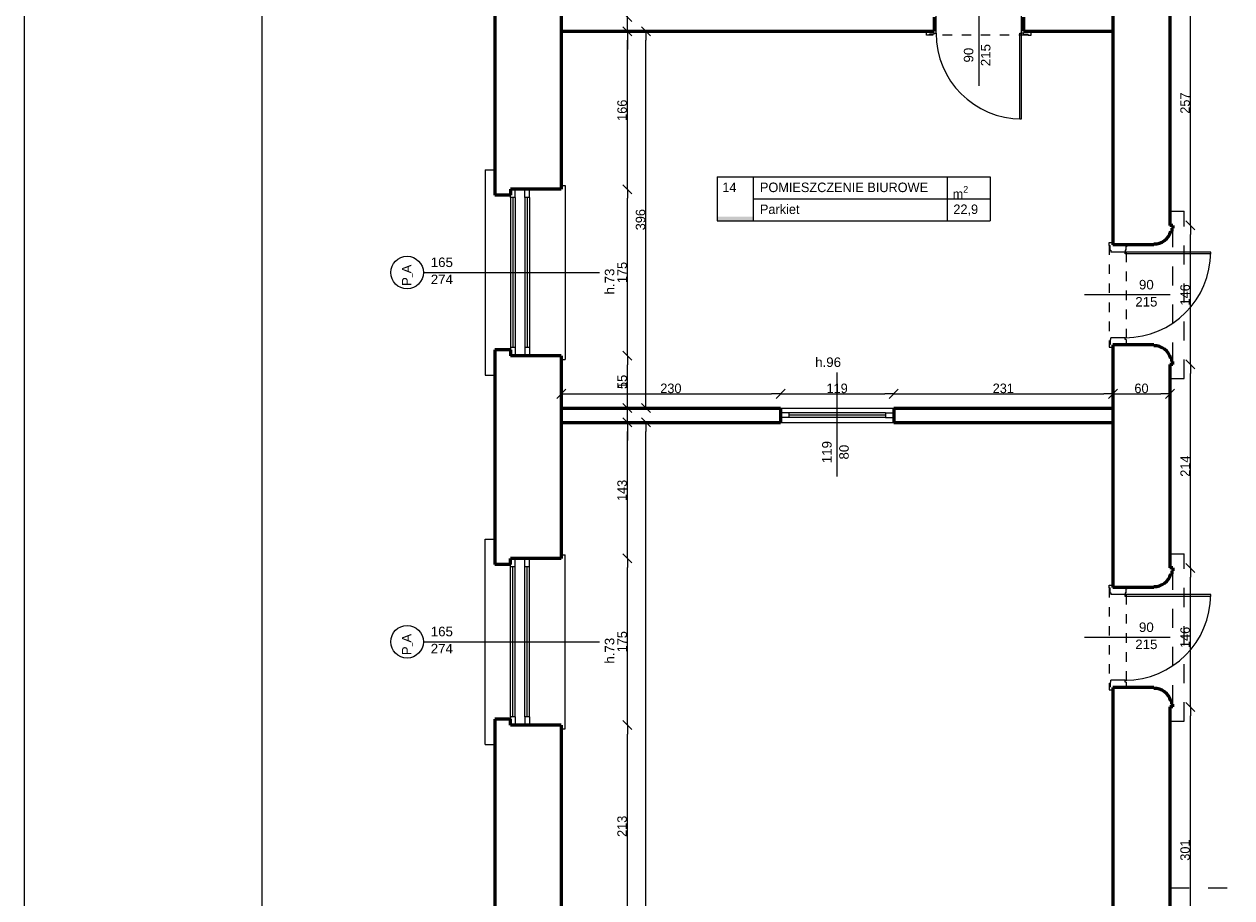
# Model space of a CAD drawing. Header units: inches. Extents: x -21887 to 84279, y -131485 to 67836.
# Tile 10 of 256: x -21887 to -9189, y -33566 to -24384. Entities that reach past the tile are written whole.
import ezdxf

# ---------------------------------------------------------------- set-up
doc = ezdxf.new("R2010")
doc.units = ezdxf.units.IN
doc.header["$MEASUREMENT"] = 0
doc.linetypes.add('Dashed', pattern=[400, 200, -200])
doc.linetypes.add('Dashed copy', pattern=[200, 100, -100])
doc.layers.get('0').update_dxf_attribs({"lineweight": 13})
doc.layers.get('Defpoints').update_dxf_attribs({"lineweight": 13})
for name, color, linetype, lineweight in [('AI_MURY', 7, 'Continuous', 53), ('Dimensioning', 7, 'Continuous', 13), ('DRZWI', 7, 'Continuous', 13), ('dzialowki', 7, 'Continuous', 53), ('OPISY TABELKI', 7, 'Continuous', 13), ('PODCIAGI', 7, 'Continuous', 13), ('RAMKA', 7, 'Continuous', 13), ('schodzy', 7, 'Continuous', 13)]:
    doc.layers.add(name, color=color, linetype=linetype, lineweight=lineweight)
doc.styles.add('GENERATED_STYLE_7', font='txt')
doc.styles.add('GENERATED_STYLE_8', font='txt')
doc.styles.add('GENERATED_STYLE_9', font='txt')
doc.styles.add('Style-Courier New', font='txt')
doc.dimstyles.new('Dimstyle_4', dxfattribs={"dimtxt": 100, "dimasz": 95, "dimexe": 0, "dimexo": 0, "dimgap": 0.09, "dimtad": 1, "dimdec": 0, "dimlfac": 0.1, "dimzin": 0, "dimdsep": 46, "dimlunit": 5, "dimtxsty": 'GENERATED_STYLE_7', "dimblk": 'ARROWHEAD_6', "dimcen": 0.09, "dimclrd": 161, "dimclre": 161, "dimclrt": 7, "dimadec": 0, "dimazin": 0, "dimtfac": 1, "dimtdec": 0, "dimtmove": 0, "dimatfit": 3, "dimfxl": 0, "dimtolj": 1, "dimtzin": 0, "dimarcsym": 0})
doc.dimstyles.new('Dimstyle_5', dxfattribs={"dimtxt": 100, "dimasz": 95, "dimexe": 0.18, "dimexo": 0, "dimgap": 0.09, "dimtad": 1, "dimtih": 1, "dimtoh": 1, "dimdec": 0, "dimlfac": 0.1, "dimzin": 0, "dimdsep": 46, "dimlunit": 5, "dimtxsty": 'GENERATED_STYLE_7', "dimblk": 'ARROWHEAD_6', "dimcen": 0.09, "dimclrd": 161, "dimclre": 161, "dimclrt": 7, "dimadec": 0, "dimazin": 0, "dimtfac": 1, "dimtdec": 0, "dimtmove": 0, "dimatfit": 3, "dimfxl": 0, "dimtolj": 1, "dimtzin": 0, "dimarcsym": 0})

# ---------------------------------------------------------------- blocks, each defined once
blk = doc.blocks.new('ARROWHEAD_6')
at = {"color": 0, "linetype": 'Continuous'}
for p, q in [((0, 0), (-1, 0)), ((-0.5, -0.5), (0.5, 0.5))]:
    blk.add_line(p, q, dxfattribs=at)
blk = doc.blocks.new('*U218')
at = {"layer": 'Defpoints', "color": 0, "linetype": 'Continuous'}
for p in [(-16507, -31749), (-15544, -31749), (-16330, -33879)]:
    blk.add_point(p, dxfattribs=at)
at = {"layer": 'Dimensioning', "color": 161, "linetype": 'Continuous', "lineweight": -2}
for p, q in [((-15544, -31749), (-15544, -31749)), ((-15544, -33784), (-15544, -31844)), ((-15544, -33879), (-15544, -33879))]:
    blk.add_line(p, q, dxfattribs=at)
at = {"layer": 'Dimensioning', "color": 161, "linetype": 'Continuous', "lineweight": -2, "xscale": 95, "yscale": 95, "zscale": 95}
for p, rotation in [((-15544, -31749), 90), ((-15544, -33879), 270)]:
    blk.add_blockref('ARROWHEAD_6', p, dxfattribs=dict(at, rotation=rotation))
at = {"layer": 'Dimensioning', "color": 7, "linetype": 'Continuous', "insert": (-15600, -32814), "char_height": 100, "attachment_point": 5, "rotation": 90, "style": 'GENERATED_STYLE_7'}
blk.add_mtext('213', dxfattribs=at)
blk = doc.blocks.new('*D1959')
at = {"layer": 'Defpoints'}
for p in [(-16507, -31749), (-15544, -31749), (-15544, -32814), (-16330, -33879)]:
    blk.add_point(p, dxfattribs=at)
at = {"layer": 'Dimensioning', "color": 161, "linetype": 'Continuous'}
blk.add_blockref('*U218', (0, 0), dxfattribs=at)
blk = doc.blocks.new('*U219')
at = {"layer": 'Defpoints', "color": 0, "linetype": 'Continuous'}
for p in [(-16306, -29999), (-15544, -29999), (-16507, -31749)]:
    blk.add_point(p, dxfattribs=at)
at = {"layer": 'Dimensioning', "color": 161, "linetype": 'Continuous', "lineweight": -2}
for p, q in [((-15544, -29999), (-15544, -29999)), ((-15544, -31654), (-15544, -30094)), ((-15544, -31749), (-15544, -31749))]:
    blk.add_line(p, q, dxfattribs=at)
at = {"layer": 'Dimensioning', "color": 161, "linetype": 'Continuous', "lineweight": -2, "xscale": 95, "yscale": 95, "zscale": 95}
for p, rotation in [((-15544, -29999), 90), ((-15544, -31749), 270)]:
    blk.add_blockref('ARROWHEAD_6', p, dxfattribs=dict(at, rotation=rotation))
at = {"layer": 'Dimensioning', "color": 7, "linetype": 'Continuous', "insert": (-15599, -30874), "char_height": 100, "attachment_point": 5, "rotation": 90, "style": 'GENERATED_STYLE_7'}
blk.add_mtext('175', dxfattribs=at)
blk = doc.blocks.new('*D1960')
at = {"layer": 'Defpoints'}
for p in [(-16306, -29999), (-15544, -29999), (-15544, -30874), (-16507, -31749)]:
    blk.add_point(p, dxfattribs=at)
at = {"layer": 'Dimensioning', "color": 161, "linetype": 'Continuous'}
blk.add_blockref('*U219', (0, 0), dxfattribs=at)
blk = doc.blocks.new('*U220')
at = {"layer": 'Defpoints', "color": 0, "linetype": 'Continuous'}
for p in [(-16089, -28569), (-15544, -28569), (-16306, -29999)]:
    blk.add_point(p, dxfattribs=at)
at = {"layer": 'Dimensioning', "color": 161, "linetype": 'Continuous', "lineweight": -2}
for p, q in [((-15544, -28569), (-15544, -28569)), ((-15544, -29904), (-15544, -28664)), ((-15544, -29999), (-15544, -29999))]:
    blk.add_line(p, q, dxfattribs=at)
at = {"layer": 'Dimensioning', "color": 161, "linetype": 'Continuous', "lineweight": -2, "xscale": 95, "yscale": 95, "zscale": 95}
for p, rotation in [((-15544, -28569), 90), ((-15544, -29999), 270)]:
    blk.add_blockref('ARROWHEAD_6', p, dxfattribs=dict(at, rotation=rotation))
at = {"layer": 'Dimensioning', "color": 7, "linetype": 'Continuous', "insert": (-15600, -29284), "char_height": 100, "attachment_point": 5, "rotation": 90, "style": 'GENERATED_STYLE_7'}
blk.add_mtext('143', dxfattribs=at)
blk = doc.blocks.new('*D1961')
at = {"layer": 'Defpoints'}
for p in [(-16089, -28569), (-15544, -28569), (-15544, -29284), (-16306, -29999)]:
    blk.add_point(p, dxfattribs=at)
at = {"layer": 'Dimensioning', "color": 161, "linetype": 'Continuous'}
blk.add_blockref('*U220', (0, 0), dxfattribs=at)
blk = doc.blocks.new('*U221')
at = {"layer": 'Defpoints', "color": 0, "linetype": 'Continuous'}
for p in [(-16065, -28419), (-15544, -28419), (-16089, -28569)]:
    blk.add_point(p, dxfattribs=at)
at = {"layer": 'Dimensioning', "color": 161, "linetype": 'Continuous', "lineweight": -2}
for p, q in [((-15544, -28324), (-15544, -28056)), ((-15544, -28419), (-15544, -28419)), ((-15544, -28569), (-15544, -28419)), ((-15544, -28569), (-15544, -28569)), ((-15544, -28664), (-15544, -28759))]:
    blk.add_line(p, q, dxfattribs=at)
at = {"layer": 'Dimensioning', "color": 161, "linetype": 'Continuous', "lineweight": -2, "xscale": 95, "yscale": 95, "zscale": 95}
for p, rotation in [((-15544, -28419), 270), ((-15544, -28569), 90)]:
    blk.add_blockref('ARROWHEAD_6', p, dxfattribs=dict(at, rotation=rotation))
at = {"layer": 'Dimensioning', "color": 7, "linetype": 'Continuous', "insert": (-15599, -28143), "char_height": 100, "attachment_point": 5, "rotation": 90, "style": 'GENERATED_STYLE_7'}
blk.add_mtext('15', dxfattribs=at)
blk = doc.blocks.new('*D1962')
at = {"layer": 'Defpoints'}
for p in [(-15544, -28143), (-16065, -28419), (-15544, -28419), (-16089, -28569)]:
    blk.add_point(p, dxfattribs=at)
at = {"layer": 'Dimensioning', "color": 161, "linetype": 'Continuous'}
blk.add_blockref('*U221', (0, 0), dxfattribs=at)
blk = doc.blocks.new('*U222')
at = {"layer": 'Defpoints', "color": 0, "linetype": 'Continuous'}
for p in [(-16382, -27869), (-15544, -27869), (-16065, -28419)]:
    blk.add_point(p, dxfattribs=at)
at = {"layer": 'Dimensioning', "color": 161, "linetype": 'Continuous', "lineweight": -2}
for p, q in [((-15544, -27869), (-15544, -27869)), ((-15544, -28324), (-15544, -27964)), ((-15544, -28419), (-15544, -28419))]:
    blk.add_line(p, q, dxfattribs=at)
at = {"layer": 'Dimensioning', "color": 161, "linetype": 'Continuous', "lineweight": -2, "xscale": 95, "yscale": 95, "zscale": 95}
for p, rotation in [((-15544, -27869), 90), ((-15544, -28419), 270)]:
    blk.add_blockref('ARROWHEAD_6', p, dxfattribs=dict(at, rotation=rotation))
at = {"layer": 'Dimensioning', "color": 7, "linetype": 'Continuous', "insert": (-15599, -28144), "char_height": 100, "attachment_point": 5, "rotation": 90, "style": 'GENERATED_STYLE_7'}
blk.add_mtext('55', dxfattribs=at)
blk = doc.blocks.new('*D1963')
at = {"layer": 'Defpoints'}
for p in [(-16382, -27869), (-15544, -27869), (-15544, -28144), (-16065, -28419)]:
    blk.add_point(p, dxfattribs=at)
at = {"layer": 'Dimensioning', "color": 161, "linetype": 'Continuous'}
blk.add_blockref('*U222', (0, 0), dxfattribs=at)
blk = doc.blocks.new('*U223')
at = {"layer": 'Defpoints', "color": 0, "linetype": 'Continuous'}
for p in [(-16333, -26119), (-15544, -26119), (-16382, -27869)]:
    blk.add_point(p, dxfattribs=at)
at = {"layer": 'Dimensioning', "color": 161, "linetype": 'Continuous', "lineweight": -2}
for p, q in [((-15544, -26119), (-15544, -26119)), ((-15544, -27774), (-15544, -26214)), ((-15544, -27869), (-15544, -27869))]:
    blk.add_line(p, q, dxfattribs=at)
at = {"layer": 'Dimensioning', "color": 161, "linetype": 'Continuous', "lineweight": -2, "xscale": 95, "yscale": 95, "zscale": 95}
for p, rotation in [((-15544, -26119), 90), ((-15544, -27869), 270)]:
    blk.add_blockref('ARROWHEAD_6', p, dxfattribs=dict(at, rotation=rotation))
at = {"layer": 'Dimensioning', "color": 7, "linetype": 'Continuous', "insert": (-15599, -26994), "char_height": 100, "attachment_point": 5, "rotation": 90, "style": 'GENERATED_STYLE_7'}
blk.add_mtext('175', dxfattribs=at)
blk = doc.blocks.new('*D1964')
at = {"layer": 'Defpoints'}
for p in [(-16333, -26119), (-15544, -26119), (-15544, -26994), (-16382, -27869)]:
    blk.add_point(p, dxfattribs=at)
at = {"layer": 'Dimensioning', "color": 161, "linetype": 'Continuous'}
blk.add_blockref('*U223', (0, 0), dxfattribs=at)
blk = doc.blocks.new('*U224')
at = {"layer": 'Defpoints', "color": 0, "linetype": 'Continuous'}
for p in [(-15544, -24459), (-15544, -24459), (-16333, -26119)]:
    blk.add_point(p, dxfattribs=at)
at = {"layer": 'Dimensioning', "color": 161, "linetype": 'Continuous', "lineweight": -2}
for p, q in [((-15544, -26024), (-15544, -24554)), ((-15544, -26119), (-15544, -26119))]:
    blk.add_line(p, q, dxfattribs=at)
at = {"layer": 'Dimensioning', "color": 161, "linetype": 'Continuous', "lineweight": -2, "xscale": 95, "yscale": 95, "zscale": 95}
for p, rotation in [((-15544, -24459), 90), ((-15544, -26119), 270)]:
    blk.add_blockref('ARROWHEAD_6', p, dxfattribs=dict(at, rotation=rotation))
at = {"layer": 'Dimensioning', "color": 7, "linetype": 'Continuous', "insert": (-15600, -25289), "char_height": 100, "attachment_point": 5, "rotation": 90, "style": 'GENERATED_STYLE_7'}
blk.add_mtext('166', dxfattribs=at)
blk = doc.blocks.new('*D1965')
at = {"layer": 'Defpoints'}
for p in [(-15544, -24459), (-15544, -24459), (-15544, -25289), (-16333, -26119)]:
    blk.add_point(p, dxfattribs=at)
at = {"layer": 'Dimensioning', "color": 161, "linetype": 'Continuous'}
blk.add_blockref('*U224', (0, 0), dxfattribs=at)
blk = doc.blocks.new('*U225')
at = {"layer": 'Defpoints', "color": 0, "linetype": 'Continuous'}
for p in [(-15544, -24309), (-15544, -24309), (-15544, -24459)]:
    blk.add_point(p, dxfattribs=at)
at = {"layer": 'Dimensioning', "color": 161, "linetype": 'Continuous', "lineweight": -2}
for p, q in [((-15544, -24214), (-15544, -23946)), ((-15544, -24459), (-15544, -24309)), ((-15544, -24554), (-15544, -24649))]:
    blk.add_line(p, q, dxfattribs=at)
at = {"layer": 'Dimensioning', "color": 161, "linetype": 'Continuous', "lineweight": -2, "xscale": 95, "yscale": 95, "zscale": 95}
for p, rotation in [((-15544, -24309), 270), ((-15544, -24459), 90)]:
    blk.add_blockref('ARROWHEAD_6', p, dxfattribs=dict(at, rotation=rotation))
at = {"layer": 'Dimensioning', "color": 7, "linetype": 'Continuous', "insert": (-15599, -24033), "char_height": 100, "attachment_point": 5, "rotation": 90, "style": 'GENERATED_STYLE_7'}
blk.add_mtext('15', dxfattribs=at)
blk = doc.blocks.new('*D1966')
at = {"layer": 'Defpoints'}
for p in [(-15544, -24033), (-15544, -24309), (-15544, -24309), (-15544, -24459)]:
    blk.add_point(p, dxfattribs=at)
at = {"layer": 'Dimensioning', "color": 161, "linetype": 'Continuous'}
blk.add_blockref('*U225', (0, 0), dxfattribs=at)
blk = doc.blocks.new('*U235')
at = {"layer": 'Defpoints', "color": 0, "linetype": 'Continuous'}
for p in [(-15349, -24459), (-15349, -24459), (-15349, -28419)]:
    blk.add_point(p, dxfattribs=at)
at = {"layer": 'Dimensioning', "color": 161, "linetype": 'Continuous', "lineweight": -2}
blk.add_line((-15349, -28324), (-15349, -24554), dxfattribs=at)
at = {"layer": 'Dimensioning', "color": 161, "linetype": 'Continuous', "lineweight": -2, "xscale": 95, "yscale": 95, "zscale": 95}
for p, rotation in [((-15349, -24459), 90), ((-15349, -28419), 270)]:
    blk.add_blockref('ARROWHEAD_6', p, dxfattribs=dict(at, rotation=rotation))
at = {"layer": 'Dimensioning', "color": 7, "linetype": 'Continuous', "insert": (-15406, -26439), "char_height": 100, "attachment_point": 5, "rotation": 90, "style": 'GENERATED_STYLE_7'}
blk.add_mtext('396', dxfattribs=at)
blk = doc.blocks.new('*D1976')
at = {"layer": 'Defpoints'}
for p in [(-15349, -24459), (-15349, -24459), (-15349, -26439), (-15349, -28419)]:
    blk.add_point(p, dxfattribs=at)
at = {"layer": 'Dimensioning', "color": 161, "linetype": 'Continuous'}
blk.add_blockref('*U235', (0, 0), dxfattribs=at)
blk = doc.blocks.new('*U236')
at = {"layer": 'Defpoints', "color": 0, "linetype": 'Continuous'}
for p in [(-15349, -28569), (-15349, -28569), (-15349, -42959)]:
    blk.add_point(p, dxfattribs=at)
at = {"layer": 'Dimensioning', "color": 161, "linetype": 'Continuous', "lineweight": -2}
blk.add_line((-15349, -42864), (-15349, -28664), dxfattribs=at)
at = {"layer": 'Dimensioning', "color": 161, "linetype": 'Continuous', "lineweight": -2, "xscale": 95, "yscale": 95, "zscale": 95}
for p, rotation in [((-15349, -28569), 90), ((-15349, -42959), 270)]:
    blk.add_blockref('ARROWHEAD_6', p, dxfattribs=dict(at, rotation=rotation))
at = {"layer": 'Dimensioning', "color": 7, "linetype": 'Continuous', "insert": (-15406, -35764), "char_height": 100, "attachment_point": 5, "rotation": 90, "style": 'GENERATED_STYLE_7'}
blk.add_mtext('1439', dxfattribs=at)
blk = doc.blocks.new('*D1977')
at = {"layer": 'Defpoints'}
for p in [(-15349, -28569), (-15349, -28569), (-15349, -35764), (-15349, -42959)]:
    blk.add_point(p, dxfattribs=at)
at = {"layer": 'Dimensioning', "color": 161, "linetype": 'Continuous'}
blk.add_blockref('*U236', (0, 0), dxfattribs=at)
blk = doc.blocks.new('*U1046')
at = {"layer": 'Defpoints', "color": 0, "linetype": 'Continuous'}
for p in [(-16239, -28269), (-13934, -28269), (-13934, -28419)]:
    blk.add_point(p, dxfattribs=at)
at = {"layer": 'Dimensioning', "color": 161, "linetype": 'Continuous', "lineweight": -2}
for p, q in [((-16239, -28269), (-16239, -28268)), ((-16144, -28269), (-14029, -28269)), ((-13934, -28269), (-13934, -28268))]:
    blk.add_line(p, q, dxfattribs=at)
at = {"layer": 'Dimensioning', "color": 161, "linetype": 'Continuous', "lineweight": -2, "xscale": 95, "yscale": 95, "zscale": 95, "rotation": 180}
blk.add_blockref('ARROWHEAD_6', (-16239, -28269), dxfattribs=at)
at = {"layer": 'Dimensioning', "color": 161, "linetype": 'Continuous', "lineweight": -2, "xscale": 95, "yscale": 95, "zscale": 95}
blk.add_blockref('ARROWHEAD_6', (-13934, -28269), dxfattribs=at)
at = {"layer": 'Dimensioning', "color": 7, "linetype": 'Continuous', "insert": (-15087, -28212), "char_height": 100, "attachment_point": 5, "style": 'GENERATED_STYLE_7'}
blk.add_mtext('230', dxfattribs=at)
blk = doc.blocks.new('*D1979')
at = {"layer": 'Defpoints'}
for p in [(-16239, -28269), (-15087, -28269), (-13934, -28269), (-13934, -28419)]:
    blk.add_point(p, dxfattribs=at)
at = {"layer": 'Dimensioning', "color": 161, "linetype": 'Continuous'}
blk.add_blockref('*U1046', (0, 0), dxfattribs=at)
blk = doc.blocks.new('*U1047')
at = {"layer": 'Defpoints', "color": 0, "linetype": 'Continuous'}
for p in [(-12744, -28269), (-13934, -28419), (-12744, -28419)]:
    blk.add_point(p, dxfattribs=at)
at = {"layer": 'Dimensioning', "color": 161, "linetype": 'Continuous', "lineweight": -2}
for p, q in [((-13934, -28269), (-13934, -28268)), ((-13839, -28269), (-12839, -28269)), ((-12744, -28269), (-12744, -28268))]:
    blk.add_line(p, q, dxfattribs=at)
at = {"layer": 'Dimensioning', "color": 161, "linetype": 'Continuous', "lineweight": -2, "xscale": 95, "yscale": 95, "zscale": 95, "rotation": 180}
blk.add_blockref('ARROWHEAD_6', (-13934, -28269), dxfattribs=at)
at = {"layer": 'Dimensioning', "color": 161, "linetype": 'Continuous', "lineweight": -2, "xscale": 95, "yscale": 95, "zscale": 95}
blk.add_blockref('ARROWHEAD_6', (-12744, -28269), dxfattribs=at)
at = {"layer": 'Dimensioning', "color": 7, "linetype": 'Continuous', "insert": (-13339, -28212), "char_height": 100, "attachment_point": 5, "style": 'GENERATED_STYLE_7'}
blk.add_mtext('119', dxfattribs=at)
blk = doc.blocks.new('*D1980')
at = {"layer": 'Defpoints'}
for p in [(-13339, -28269), (-12744, -28269), (-13934, -28419), (-12744, -28419)]:
    blk.add_point(p, dxfattribs=at)
at = {"layer": 'Dimensioning', "color": 161, "linetype": 'Continuous'}
blk.add_blockref('*U1047', (0, 0), dxfattribs=at)
blk = doc.blocks.new('*U1048')
at = {"layer": 'Defpoints', "color": 0, "linetype": 'Continuous'}
for p in [(-10439, -28269), (-12744, -28419), (-10439, -28419)]:
    blk.add_point(p, dxfattribs=at)
at = {"layer": 'Dimensioning', "color": 161, "linetype": 'Continuous', "lineweight": -2}
for p, q in [((-12744, -28269), (-12744, -28268)), ((-12649, -28269), (-10534, -28269)), ((-10439, -28269), (-10439, -28268))]:
    blk.add_line(p, q, dxfattribs=at)
at = {"layer": 'Dimensioning', "color": 161, "linetype": 'Continuous', "lineweight": -2, "xscale": 95, "yscale": 95, "zscale": 95, "rotation": 180}
blk.add_blockref('ARROWHEAD_6', (-12744, -28269), dxfattribs=at)
at = {"layer": 'Dimensioning', "color": 161, "linetype": 'Continuous', "lineweight": -2, "xscale": 95, "yscale": 95, "zscale": 95}
blk.add_blockref('ARROWHEAD_6', (-10439, -28269), dxfattribs=at)
at = {"layer": 'Dimensioning', "color": 7, "linetype": 'Continuous', "insert": (-11592, -28212), "char_height": 100, "attachment_point": 5, "style": 'GENERATED_STYLE_7'}
blk.add_mtext('231', dxfattribs=at)
blk = doc.blocks.new('*D1981')
at = {"layer": 'Defpoints'}
for p in [(-11592, -28269), (-10439, -28269), (-12744, -28419), (-10439, -28419)]:
    blk.add_point(p, dxfattribs=at)
at = {"layer": 'Dimensioning', "color": 161, "linetype": 'Continuous'}
blk.add_blockref('*U1048', (0, 0), dxfattribs=at)
blk = doc.blocks.new('*U1049')
at = {"layer": 'Defpoints', "color": 0, "linetype": 'Continuous'}
for p in [(-9839, -28269), (-10439, -28419), (-9839, -28387)]:
    blk.add_point(p, dxfattribs=at)
at = {"layer": 'Dimensioning', "color": 161, "linetype": 'Continuous', "lineweight": -2}
for p, q in [((-10439, -28269), (-10439, -28268)), ((-10344, -28269), (-9934, -28269)), ((-9839, -28269), (-9839, -28268))]:
    blk.add_line(p, q, dxfattribs=at)
at = {"layer": 'Dimensioning', "color": 161, "linetype": 'Continuous', "lineweight": -2, "xscale": 95, "yscale": 95, "zscale": 95, "rotation": 180}
blk.add_blockref('ARROWHEAD_6', (-10439, -28269), dxfattribs=at)
at = {"layer": 'Dimensioning', "color": 161, "linetype": 'Continuous', "lineweight": -2, "xscale": 95, "yscale": 95, "zscale": 95}
blk.add_blockref('ARROWHEAD_6', (-9839, -28269), dxfattribs=at)
at = {"layer": 'Dimensioning', "color": 7, "linetype": 'Continuous', "insert": (-10139, -28212), "char_height": 100, "attachment_point": 5, "style": 'GENERATED_STYLE_7'}
blk.add_mtext('60', dxfattribs=at)
blk = doc.blocks.new('*D1982')
at = {"layer": 'Defpoints'}
for p in [(-10139, -28269), (-9839, -28269), (-10439, -28419), (-9839, -28387)]:
    blk.add_point(p, dxfattribs=at)
at = {"layer": 'Dimensioning', "color": 161, "linetype": 'Continuous'}
blk.add_blockref('*U1049', (0, 0), dxfattribs=at)
blk = doc.blocks.new('*U276')
at = {"layer": 'Defpoints', "color": 0, "linetype": 'Continuous'}
for p in [(-9839, -31559), (-9624, -31559), (-9839, -34569)]:
    blk.add_point(p, dxfattribs=at)
at = {"layer": 'Dimensioning', "color": 161, "linetype": 'Continuous', "lineweight": -2}
for p, q in [((-9624, -31559), (-9624, -31559)), ((-9624, -34474), (-9624, -31654)), ((-9624, -34569), (-9624, -34569))]:
    blk.add_line(p, q, dxfattribs=at)
at = {"layer": 'Dimensioning', "color": 161, "linetype": 'Continuous', "lineweight": -2, "xscale": 95, "yscale": 95, "zscale": 95}
for p, rotation in [((-9624, -31559), 90), ((-9624, -34569), 270)]:
    blk.add_blockref('ARROWHEAD_6', p, dxfattribs=dict(at, rotation=rotation))
at = {"layer": 'Dimensioning', "color": 7, "linetype": 'Continuous', "insert": (-9680, -33064), "char_height": 100, "attachment_point": 5, "rotation": 90, "style": 'GENERATED_STYLE_7'}
blk.add_mtext('301', dxfattribs=at)
blk = doc.blocks.new('*D2128')
at = {"layer": 'Defpoints'}
for p in [(-9839, -31559), (-9624, -31559), (-9624, -33064), (-9839, -34569)]:
    blk.add_point(p, dxfattribs=at)
at = {"layer": 'Dimensioning', "color": 161, "linetype": 'Continuous'}
blk.add_blockref('*U276', (0, 0), dxfattribs=at)
blk = doc.blocks.new('*U277')
at = {"layer": 'Defpoints', "color": 0, "linetype": 'Continuous'}
for p in [(-9839, -30099), (-9624, -30099), (-9839, -31559)]:
    blk.add_point(p, dxfattribs=at)
at = {"layer": 'Dimensioning', "color": 161, "linetype": 'Continuous', "lineweight": -2}
for p, q in [((-9624, -30099), (-9624, -30099)), ((-9624, -31464), (-9624, -30194)), ((-9624, -31559), (-9624, -31559))]:
    blk.add_line(p, q, dxfattribs=at)
at = {"layer": 'Dimensioning', "color": 161, "linetype": 'Continuous', "lineweight": -2, "xscale": 95, "yscale": 95, "zscale": 95}
for p, rotation in [((-9624, -30099), 90), ((-9624, -31559), 270)]:
    blk.add_blockref('ARROWHEAD_6', p, dxfattribs=dict(at, rotation=rotation))
at = {"layer": 'Dimensioning', "color": 7, "linetype": 'Continuous', "insert": (-9680, -30829), "char_height": 100, "attachment_point": 5, "rotation": 90, "style": 'GENERATED_STYLE_7'}
blk.add_mtext('146', dxfattribs=at)
blk = doc.blocks.new('*D2129')
at = {"layer": 'Defpoints'}
for p in [(-9839, -30099), (-9624, -30099), (-9624, -30829), (-9839, -31559)]:
    blk.add_point(p, dxfattribs=at)
at = {"layer": 'Dimensioning', "color": 161, "linetype": 'Continuous'}
blk.add_blockref('*U277', (0, 0), dxfattribs=at)
blk = doc.blocks.new('*U278')
at = {"layer": 'Defpoints', "color": 0, "linetype": 'Continuous'}
for p in [(-9839, -27959), (-9624, -27959), (-9839, -30099)]:
    blk.add_point(p, dxfattribs=at)
at = {"layer": 'Dimensioning', "color": 161, "linetype": 'Continuous', "lineweight": -2}
for p, q in [((-9624, -27959), (-9624, -27959)), ((-9624, -30004), (-9624, -28054)), ((-9624, -30099), (-9624, -30099))]:
    blk.add_line(p, q, dxfattribs=at)
at = {"layer": 'Dimensioning', "color": 161, "linetype": 'Continuous', "lineweight": -2, "xscale": 95, "yscale": 95, "zscale": 95}
for p, rotation in [((-9624, -27959), 90), ((-9624, -30099), 270)]:
    blk.add_blockref('ARROWHEAD_6', p, dxfattribs=dict(at, rotation=rotation))
at = {"layer": 'Dimensioning', "color": 7, "linetype": 'Continuous', "insert": (-9679, -29029), "char_height": 100, "attachment_point": 5, "rotation": 90, "style": 'GENERATED_STYLE_7'}
blk.add_mtext('214', dxfattribs=at)
blk = doc.blocks.new('*D2130')
at = {"layer": 'Defpoints'}
for p in [(-9839, -27959), (-9624, -27959), (-9624, -29029), (-9839, -30099)]:
    blk.add_point(p, dxfattribs=at)
at = {"layer": 'Dimensioning', "color": 161, "linetype": 'Continuous'}
blk.add_blockref('*U278', (0, 0), dxfattribs=at)
blk = doc.blocks.new('*U279')
at = {"layer": 'Defpoints', "color": 0, "linetype": 'Continuous'}
for p in [(-9839, -26499), (-9624, -26499), (-9839, -27959)]:
    blk.add_point(p, dxfattribs=at)
at = {"layer": 'Dimensioning', "color": 161, "linetype": 'Continuous', "lineweight": -2}
for p, q in [((-9624, -26499), (-9624, -26499)), ((-9624, -27864), (-9624, -26594)), ((-9624, -27959), (-9624, -27959))]:
    blk.add_line(p, q, dxfattribs=at)
at = {"layer": 'Dimensioning', "color": 161, "linetype": 'Continuous', "lineweight": -2, "xscale": 95, "yscale": 95, "zscale": 95}
for p, rotation in [((-9624, -26499), 90), ((-9624, -27959), 270)]:
    blk.add_blockref('ARROWHEAD_6', p, dxfattribs=dict(at, rotation=rotation))
at = {"layer": 'Dimensioning', "color": 7, "linetype": 'Continuous', "insert": (-9680, -27229), "char_height": 100, "attachment_point": 5, "rotation": 90, "style": 'GENERATED_STYLE_7'}
blk.add_mtext('146', dxfattribs=at)
blk = doc.blocks.new('*D2131')
at = {"layer": 'Defpoints'}
for p in [(-9839, -26499), (-9624, -26499), (-9624, -27229), (-9839, -27959)]:
    blk.add_point(p, dxfattribs=at)
at = {"layer": 'Dimensioning', "color": 161, "linetype": 'Continuous'}
blk.add_blockref('*U279', (0, 0), dxfattribs=at)
blk = doc.blocks.new('*U280')
at = {"layer": 'Defpoints', "color": 0, "linetype": 'Continuous'}
for p in [(-9839, -23929), (-9624, -23929), (-9839, -26499)]:
    blk.add_point(p, dxfattribs=at)
at = {"layer": 'Dimensioning', "color": 161, "linetype": 'Continuous', "lineweight": -2}
for p, q in [((-9624, -23929), (-9624, -23929)), ((-9624, -26404), (-9624, -24024)), ((-9624, -26499), (-9624, -26499))]:
    blk.add_line(p, q, dxfattribs=at)
at = {"layer": 'Dimensioning', "color": 161, "linetype": 'Continuous', "lineweight": -2, "xscale": 95, "yscale": 95, "zscale": 95}
for p, rotation in [((-9624, -23929), 90), ((-9624, -26499), 270)]:
    blk.add_blockref('ARROWHEAD_6', p, dxfattribs=dict(at, rotation=rotation))
at = {"layer": 'Dimensioning', "color": 7, "linetype": 'Continuous', "insert": (-9680, -25214), "char_height": 100, "attachment_point": 5, "rotation": 90, "style": 'GENERATED_STYLE_7'}
blk.add_mtext('257', dxfattribs=at)
blk = doc.blocks.new('*D2132')
at = {"layer": 'Defpoints'}
for p in [(-9839, -23929), (-9624, -23929), (-9624, -25214), (-9839, -26499)]:
    blk.add_point(p, dxfattribs=at)
at = {"layer": 'Dimensioning', "color": 161, "linetype": 'Continuous'}
blk.add_blockref('*U280', (0, 0), dxfattribs=at)

msp = doc.modelspace()

# ---------------------------------------------------------------- hatches: boundary and pattern name
at = {"layer": 'OPISY TABELKI', "extrusion": (0, 0, -1)}
msp.add_hatch(color=7, dxfattribs=at).paths.add_polyline_path([(14222.7, -26450.4), (14222.7, -26408.2), (14599.2, -26408.2), (14599.2, -26450.4)], flags=16)

# ---------------------------------------------------------------- linework, layer by layer
at = {"layer": 'AI_MURY', "color": 7, "linetype": 'Continuous'}
for p, q in [((-10439.5, -23724.3), (-10439.5, -26704.3)), ((-16939.5, -23926.8), (-16939.5, -26181.8)), ((-16239.5, -23989.3), (-16239.5, -26119.3)), ((-9839.5, -23929.3), (-9839.5, -26499.3)), ((-16774.5, -26119.3), (-16774.5, -26181.8)), ((-16239.5, -26119.3), (-16774.5, -26119.3)), ((-16774.5, -26181.8), (-16939.5, -26181.8)), ((-9809.5, -26499.3), (-9839.5, -26499.3)), ((-9819.5, -26529.3), (-9819.5, -26559.3)), ((-9819.5, -26529.3), (-9809.5, -26529.3)), ((-9809.5, -26499.3), (-9809.5, -26529.3)), ((-9829.5, -26559.3), (-9819.5, -26559.3)), ((-10009.5, -26704.3), (-10439.5, -26704.3)), ((-10009.5, -26704.3), (-10009.5, -26694.3)), ((-16774.5, -27806.8), (-16939.5, -27806.8)), ((-16939.5, -27806.8), (-16939.5, -30061.8)), ((-16774.5, -27806.8), (-16774.5, -27869.3)), ((-10439.5, -27754.3), (-10439.5, -30304.3)), ((-10009.5, -27754.3), (-10439.5, -27754.3)), ((-10009.5, -27754.3), (-10009.5, -27764.3)), ((-16239.5, -27869.3), (-16774.5, -27869.3)), ((-16239.5, -27869.3), (-16239.5, -29999.3)), ((-9829.5, -27899.3), (-9819.5, -27899.3)), ((-9819.5, -27929.3), (-9819.5, -27899.3)), ((-9819.5, -27929.3), (-9809.5, -27929.3)), ((-9809.5, -27959.3), (-9809.5, -27929.3)), ((-9839.5, -27959.3), (-9839.5, -30099.3)), ((-9809.5, -27959.3), (-9839.5, -27959.3)), ((-16774.5, -30061.8), (-16939.5, -30061.8)), ((-16239.5, -29999.3), (-16774.5, -29999.3)), ((-16774.5, -30061.8), (-16774.5, -29999.3)), ((-9809.5, -30099.3), (-9839.5, -30099.3)), ((-9829.5, -30159.3), (-9819.5, -30159.3)), ((-9819.5, -30129.3), (-9819.5, -30159.3)), ((-9819.5, -30129.3), (-9809.5, -30129.3)), ((-9809.5, -30099.3), (-9809.5, -30129.3)), ((-10009.5, -30304.3), (-10439.5, -30304.3)), ((-10009.5, -30304.3), (-10009.5, -30294.3)), ((-10439.5, -31354.3), (-10439.5, -34774.3)), ((-10009.5, -31354.3), (-10439.5, -31354.3)), ((-10009.5, -31354.3), (-10009.5, -31364.3)), ((-9839.5, -31559.3), (-9839.5, -34569.3)), ((-9809.5, -31559.3), (-9839.5, -31559.3)), ((-9829.5, -31499.3), (-9819.5, -31499.3)), ((-9819.5, -31529.3), (-9819.5, -31499.3)), ((-9819.5, -31529.3), (-9809.5, -31529.3)), ((-9809.5, -31559.3), (-9809.5, -31529.3)), ((-16774.5, -31686.8), (-16939.5, -31686.8)), ((-16939.5, -31686.8), (-16939.5, -33941.8)), ((-16774.5, -31749.3), (-16774.5, -31686.8)), ((-16239.5, -31749.3), (-16774.5, -31749.3)), ((-16239.5, -31749.3), (-16239.5, -33879.3))]:
    msp.add_line(p, q, dxfattribs=at)
for centre, start, end in [((-10004.1, -26514.3), 268.27392, 345.55996), ((-10004.1, -27944.2), 14.44004, 91.72608), ((-10004.1, -30114.3), 268.27392, 345.55996), ((-10004.1, -31544.2), 14.44004, 91.72608)]:
    msp.add_arc(centre, 180, start, end, dxfattribs=at)
at = {"layer": 'DRZWI', "color": 251, "linetype": 'Continuous'}
for p, q in [((-17039.5, -25915.4), (-17039.5, -28073.2)), ((-17039.5, -25915.4), (-16939.5, -25915.4)), ((-16239.5, -26079.3), (-16199.5, -26079.3)), ((-16199.5, -26079.3), (-16199.5, -27909.3)), ((-16239.5, -27909.3), (-16199.5, -27909.3)), ((-17039.5, -28073.2), (-16939.5, -28073.2)), ((-17039.5, -31953.2), (-17039.5, -29795.4)), ((-17039.5, -29795.4), (-16939.5, -29795.4)), ((-16239.5, -29959.3), (-16199.5, -29959.3)), ((-16199.5, -31789.3), (-16199.5, -29959.3)), ((-16239.5, -31789.3), (-16199.5, -31789.3)), ((-17039.5, -31953.2), (-16939.5, -31953.2))]:
    msp.add_line(p, q, dxfattribs=at)
at = {"layer": 'DRZWI', "color": 220, "linetype": 'Continuous'}
for p, q in [((-16724.5, -26206.8), (-16724.5, -26119.3)), ((-16624.5, -26206.8), (-16624.5, -26119.3)), ((-16574.5, -26206.8), (-16574.5, -26119.3)), ((-16774.5, -26206.8), (-16774.5, -26181.8)), ((-16724.5, -26206.8), (-16774.5, -26206.8)), ((-16774.5, -26206.8), (-16774.5, -27781.8)), ((-16749.5, -26206.8), (-16749.5, -27781.8)), ((-16724.5, -26206.8), (-16724.5, -27781.8)), ((-16574.5, -26206.8), (-16624.5, -26206.8)), ((-16624.5, -26206.8), (-16624.5, -27781.8)), ((-16599.5, -26206.8), (-16599.5, -27781.8)), ((-16574.5, -26206.8), (-16574.5, -27781.8)), ((-17689.9, -26994.3), (-15839.1, -26994.3)), ((-16724.5, -27781.8), (-16774.5, -27781.8)), ((-16774.5, -27781.8), (-16774.5, -27806.8)), ((-16724.5, -27781.8), (-16724.5, -27869.3)), ((-16624.5, -27781.8), (-16624.5, -27869.3)), ((-16574.5, -27781.8), (-16624.5, -27781.8)), ((-16574.5, -27781.8), (-16574.5, -27869.3)), ((-13339.5, -29137.2), (-13339.5, -28044.2)), ((-12832, -28469.3), (-13847, -28469.3)), ((-12832, -28494.3), (-13847, -28494.3)), ((-12832, -28519.3), (-13847, -28519.3)), ((-16774.5, -30086.8), (-16774.5, -30061.8)), ((-16724.5, -30086.8), (-16774.5, -30086.8)), ((-16774.5, -31661.8), (-16774.5, -30086.8)), ((-16749.5, -31661.8), (-16749.5, -30086.8)), ((-16724.5, -30086.8), (-16724.5, -29999.3)), ((-16724.5, -31661.8), (-16724.5, -30086.8)), ((-16624.5, -30086.8), (-16624.5, -29999.3)), ((-16574.5, -30086.8), (-16624.5, -30086.8)), ((-16624.5, -31661.8), (-16624.5, -30086.8)), ((-16599.5, -31661.8), (-16599.5, -30086.8)), ((-16574.5, -30086.8), (-16574.5, -29999.3)), ((-16574.5, -31661.8), (-16574.5, -30086.8)), ((-17689.9, -30874.3), (-15839.1, -30874.3)), ((-16724.5, -31661.8), (-16774.5, -31661.8)), ((-16774.5, -31661.8), (-16774.5, -31686.8)), ((-16724.5, -31661.8), (-16724.5, -31749.3)), ((-16624.5, -31661.8), (-16624.5, -31749.3)), ((-16574.5, -31661.8), (-16624.5, -31661.8)), ((-16574.5, -31661.8), (-16574.5, -31749.3))]:
    msp.add_line(p, q, dxfattribs=at)
at = {"layer": 'DRZWI', "color": 9, "linetype": 'Continuous'}
for p, q in [((-13934.5, -28419.3), (-12744.5, -28419.3)), ((-13934.5, -28569.3), (-12744.5, -28569.3))]:
    msp.add_line(p, q, dxfattribs=at)
at = {"layer": 'DRZWI', "color": 220, "linetype": 'Continuous'}
for centre in [(-17861.2, -26994.4), (-17861.2, -30874.4)]:
    msp.add_circle(centre, 171.3, dxfattribs=at)
at = {"layer": 'dzialowki', "color": 12, "linetype": 'Continuous'}
for p, q in [((-12319.5, -24309.3), (-12319.5, -24459.3)), ((-11379.5, -24309.3), (-11379.5, -24459.3)), ((-16239.5, -24459.3), (-12319.5, -24459.3)), ((-11379.5, -24459.3), (-10439.5, -24459.3)), ((-16239.5, -28419.3), (-13934.5, -28419.3)), ((-13934.5, -28419.3), (-13934.5, -28569.3)), ((-12744.5, -28419.3), (-10439.5, -28419.3)), ((-12744.5, -28419.3), (-12744.5, -28569.3)), ((-16239.5, -28569.3), (-13934.5, -28569.3)), ((-12744.5, -28569.3), (-10439.5, -28569.3))]:
    msp.add_line(p, q, dxfattribs=at)
at = {"layer": 'OPISY TABELKI', "color": 7, "linetype": 'Continuous'}
for p, q in [((-14599.2, -25989.6), (-14599.2, -26450.4)), ((-14599.2, -25989.6), (-11729.4, -25989.6)), ((-14222.7, -25989.6), (-14222.7, -26450.4)), ((-12183.4, -25989.6), (-12183.4, -26450.4)), ((-11729.4, -25989.6), (-11729.4, -26450.4)), ((-14222.7, -26220), (-11729.4, -26220)), ((-14599.2, -26450.4), (-11729.4, -26450.4))]:
    msp.add_line(p, q, dxfattribs=at)
at = {"layer": 'PODCIAGI', "color": 5, "linetype": 'Continuous'}
for p, q in [((-11849.5, -24130.6), (-11849.5, -25030.6)), ((-12299.5, -24479.3), (-12299.5, -24289.3)), ((-11399.5, -24479.3), (-11399.5, -24289.3)), ((-12399.5, -24499.3), (-12399.5, -24459.3)), ((-12369.5, -24499.3), (-12399.5, -24499.3)), ((-12319.5, -24489.3), (-12369.5, -24489.3)), ((-12369.5, -24499.3), (-12369.5, -24489.3)), ((-12319.5, -24479.3), (-12299.5, -24479.3)), ((-12319.5, -24489.3), (-12319.5, -24479.3)), ((-11419.5, -24479.3), (-11399.5, -24479.3)), ((-11419.5, -25379.3), (-11419.5, -24479.3)), ((-11379.5, -24479.3), (-11399.5, -24479.3)), ((-11399.5, -25379.3), (-11399.5, -24479.3)), ((-11379.5, -24489.3), (-11379.5, -24479.3)), ((-11379.5, -24489.3), (-11329.5, -24489.3)), ((-11329.5, -24499.3), (-11329.5, -24489.3)), ((-11329.5, -24499.3), (-11299.5, -24499.3)), ((-11299.5, -24499.3), (-11299.5, -24459.3)), ((-11419.5, -25379.3), (-11399.5, -25379.3))]:
    msp.add_line(p, q, dxfattribs=at)
at = {"layer": 'PODCIAGI', "color": 5, "linetype": 'Dashed copy'}
msp.add_line((-11329.5, -24499.3), (-12369.5, -24499.3), dxfattribs=at)
at = {"layer": 'PODCIAGI', "color": 220, "linetype": 'Continuous'}
for p, q in [((-13847, -28469.3), (-13934.5, -28469.3)), ((-13847, -28519.3), (-13934.5, -28519.3)), ((-13847, -28469.3), (-13847, -28519.3)), ((-12832, -28469.3), (-12744.5, -28469.3)), ((-12832, -28469.3), (-12832, -28519.3)), ((-12832, -28519.3), (-12744.5, -28519.3))]:
    msp.add_line(p, q, dxfattribs=at)
at = {"layer": 'PODCIAGI', "color": 7, "linetype": 'Dashed'}
msp.add_line((-9837.4, -33459.3), (-7387.4, -33459.3), dxfattribs=at)
at = {"layer": 'PODCIAGI', "color": 7, "linetype": 'Continuous'}
msp.add_arc((-11399.5, -24479.3), 900, 180, 270, dxfattribs=at)
at = {"layer": 'RAMKA', "color": 1, "linetype": 'Continuous'}
for p, q in [((-21887.4, 67836.2), (-21887.4, -52641.2)), ((-19387.4, 67336.2), (-19387.4, -52141.2))]:
    msp.add_line(p, q, dxfattribs=at)
at = {"layer": 'schodzy', "color": 49, "linetype": 'Dashed'}
for p, q in [((-9839.5, -26349.3), (-9689.5, -26349.3)), ((-9689.5, -28109.3), (-9689.5, -26349.3)), ((-9839.5, -28109.3), (-9689.5, -28109.3)), ((-9839.5, -29949.3), (-9689.5, -29949.3)), ((-9689.5, -31709.3), (-9689.5, -29949.3)), ((-9839.5, -31709.3), (-9689.5, -31709.3))]:
    msp.add_line(p, q, dxfattribs=at)
at = {"layer": 'schodzy', "color": 7, "linetype": 'Dashed'}
for p, q in [((-9809.5, -27929.3), (-9809.5, -26529.3)), ((-9809.5, -31529.3), (-9809.5, -30129.3))]:
    msp.add_line(p, q, dxfattribs=at)
at = {"layer": 'schodzy', "color": 5, "linetype": 'Continuous'}
for p, q in [((-10479.5, -26679.3), (-10439.5, -26679.3)), ((-10479.5, -26709.3), (-10479.5, -26679.3)), ((-10479.5, -26709.3), (-10469.5, -26709.3)), ((-10469.5, -26759.3), (-10469.5, -26709.3)), ((-10469.5, -26759.3), (-10459.5, -26759.3)), ((-10459.5, -26759.3), (-10459.5, -26779.3)), ((-10311, -26779.3), (-10459.5, -26779.3)), ((-10311, -26759.3), (-10311, -26779.3)), ((-10301, -26759.3), (-10311, -26759.3)), ((-10311, -26799.3), (-10311, -26779.3)), ((-9411, -26779.3), (-10311, -26779.3)), ((-10301, -26759.3), (-10301, -26719.3)), ((-9411, -26799.3), (-9411, -26779.3)), ((-9411, -26799.3), (-10311, -26799.3)), ((-9837.7, -27229.3), (-10737.7, -27229.3)), ((-10311, -27679.3), (-10459.5, -27679.3)), ((-10459.5, -27699.3), (-10459.5, -27679.3)), ((-10311, -27699.3), (-10311, -27679.3)), ((-10479.5, -27749.3), (-10469.5, -27749.3)), ((-10479.5, -27749.3), (-10479.5, -27779.3)), ((-10479.5, -27779.3), (-10439.5, -27779.3)), ((-10469.5, -27699.3), (-10459.5, -27699.3)), ((-10469.5, -27699.3), (-10469.5, -27749.3)), ((-10301, -27699.3), (-10311, -27699.3)), ((-10301, -27699.3), (-10301, -27739.3)), ((-10479.5, -30279.3), (-10439.5, -30279.3)), ((-10479.5, -30309.3), (-10479.5, -30279.3)), ((-10479.5, -30309.3), (-10469.5, -30309.3)), ((-10469.5, -30359.3), (-10469.5, -30309.3)), ((-10301, -30359.3), (-10301, -30319.3)), ((-10469.5, -30359.3), (-10459.5, -30359.3)), ((-10459.5, -30359.3), (-10459.5, -30379.3)), ((-10311, -30379.3), (-10459.5, -30379.3)), ((-10311, -30359.3), (-10311, -30379.3)), ((-10301, -30359.3), (-10311, -30359.3)), ((-10311, -30399.3), (-10311, -30379.3)), ((-9411, -30379.3), (-10311, -30379.3)), ((-9411, -30399.3), (-10311, -30399.3)), ((-9411, -30399.3), (-9411, -30379.3)), ((-9837.7, -30829.3), (-10737.7, -30829.3)), ((-10479.5, -31349.3), (-10469.5, -31349.3)), ((-10479.5, -31349.3), (-10479.5, -31379.3)), ((-10469.5, -31299.3), (-10459.5, -31299.3)), ((-10469.5, -31299.3), (-10469.5, -31349.3)), ((-10311, -31279.3), (-10459.5, -31279.3)), ((-10459.5, -31299.3), (-10459.5, -31279.3)), ((-10311, -31299.3), (-10311, -31279.3)), ((-10301, -31299.3), (-10311, -31299.3)), ((-10301, -31299.3), (-10301, -31339.3)), ((-10479.5, -31379.3), (-10439.5, -31379.3))]:
    msp.add_line(p, q, dxfattribs=at)
at = {"layer": 'schodzy', "color": 5, "linetype": 'Dashed copy'}
for p, q in [((-10479.5, -26709.3), (-10479.5, -27749.3)), ((-10301, -26784.3), (-10301, -27699.3)), ((-10479.5, -30309.3), (-10479.5, -31349.3)), ((-10301, -30384.3), (-10301, -31299.3))]:
    msp.add_line(p, q, dxfattribs=at)
at = {"layer": 'schodzy', "color": 5, "linetype": 'Continuous'}
for centre in [(-10311, -26779.3), (-10311, -30379.3)]:
    msp.add_arc(centre, 900, 270, 0, dxfattribs=at)
at = {"layer": 'schodzy', "color": 7, "linetype": 'Continuous'}
for centre, start, end in [((-10301, -26704.3), 270, 0), ((-10301, -27754.3), 0, 90), ((-10301, -30304.3), 270, 0), ((-10301, -31354.3), 0, 90)]:
    msp.add_arc(centre, 15, start, end, dxfattribs=at)

# ---------------------------------------------------------------- texts
at = {"layer": 'DRZWI', "color": 220, "char_height": 100, "width": 355.178, "attachment_point": 1, "line_spacing_factor": 1.079079, "style": 'GENERATED_STYLE_7'}
for insert in [(-17612, -26836.7), (-17612, -30716.7)]:
    msp.add_mtext('\\fArial|b0|i0|c238|p39;165\\P274', dxfattribs=dict(at, insert=insert))
at = {"layer": 'DRZWI', "color": 220, "char_height": 100, "attachment_point": 1, "rotation": 90, "style": 'GENERATED_STYLE_7'}
for s, insert, width in [('\\fArial|b0|i0|c238|p39;P\\H50.000000;_\\H100.000000;A', (-17914.7, -27135.9), 460.117), ('\\fArial|b0|i0|c238|p39;h.73', (-15781.8, -27224.7), 460.863), ('\\fArial|b0|i0|c238|p39;P\\H50.000000;_\\H100.000000;A', (-17914.7, -31015.9), 460.117), ('\\fArial|b0|i0|c238|p39;h.73', (-15781.8, -31104.7), 460.863)]:
    msp.add_mtext(s, dxfattribs=dict(at, insert=insert, width=width))
at = {"layer": 'DRZWI', "color": 220, "insert": (-13569.9, -27886.6), "char_height": 100, "width": 460.863, "attachment_point": 1, "style": 'GENERATED_STYLE_7'}
msp.add_mtext('\\fArial|b0|i0|c238|p39;h.96', dxfattribs=at)
at = {"layer": 'DRZWI', "color": 220, "insert": (-13497.1, -28881.7), "char_height": 100, "width": 355.178, "attachment_point": 2, "rotation": 90, "line_spacing_factor": 1.079165, "style": 'GENERATED_STYLE_7'}
msp.add_mtext('\\fArial|b0|i0|c238|p39;119\\P80', dxfattribs=at)
at = {"layer": 'OPISY TABELKI', "color": 7, "char_height": 100, "attachment_point": 1}
for s, insert, width, style in [('14', (-14546.5, -26049.1), 323.775, 'GENERATED_STYLE_8'), ('POMIESZCZENIE BIUROWE       ', (-14150.9, -26049.1), 2409.415, 'GENERATED_STYLE_9'), ('\\A1;m\\H70.000000;\\S2^  ;', (-12124.6, -26085.7), 323.775, 'GENERATED_STYLE_9'), ('Parkiet        ', (-14150.9, -26279.5), 2409.415, 'GENERATED_STYLE_9'), (' 22,9           ', (-12154.3, -26279.5), 424.969, 'GENERATED_STYLE_9')]:
    msp.add_mtext(s, dxfattribs=dict(at, insert=insert, width=width, style=style))
at = {"layer": 'PODCIAGI', "color": 5, "insert": (-12007.1, -24709.6), "char_height": 100, "width": 704.483, "attachment_point": 2, "rotation": 90, "line_spacing_factor": 1.079165, "style": 'GENERATED_STYLE_7'}
msp.add_mtext('\\fArial|b0|i0|c238|p39;90\\P215', dxfattribs=at)
at = {"layer": 'schodzy', "color": 5, "char_height": 100, "width": 704.483, "attachment_point": 2, "line_spacing_factor": 1.079165, "style": 'GENERATED_STYLE_7'}
for insert in [(-10087.8, -27071.7), (-10087.8, -30671.7)]:
    msp.add_mtext('\\fArial|b0|i0|c238|p39;90\\P215', dxfattribs=dict(at, insert=insert))

# ---------------------------------------------------------------- dimensions: what is measured, and where the dimension line sits
at = {"layer": 'Dimensioning', "color": 161, "linetype": 'Continuous'}
for base, p1, p2, picture, middle in [((-15543.6, -24309.3), (-15543.6, -24459.3), (-15543.6, -24309.3), '*D1966', (-15543.6, -24032.6)), ((-9624, -23929.3), (-9839.5, -26499.3), (-9839.5, -23929.3), '*D2132', (-9624, -25214.3)), ((-15543.6, -24459.3), (-16332.9, -26119.3), (-15543.6, -24459.3), '*D1965', (-15543.6, -25289.3)), ((-15349.5, -24459.3), (-15349.5, -28419.3), (-15349.5, -24459.3), '*D1976', (-15349.5, -26439.3)), ((-15543.6, -26119.3), (-16382, -27869.3), (-16332.9, -26119.3), '*D1964', (-15543.6, -26994.3)), ((-9624, -26499.3), (-9839.5, -27959.3), (-9839.5, -26499.3), '*D2131', (-9624, -27229.3)), ((-15543.6, -27869.3), (-16065, -28419.3), (-16382, -27869.3), '*D1963', (-15543.6, -28144.3)), ((-9624, -27959.3), (-9839.5, -30099.3), (-9839.5, -27959.3), '*D2130', (-9624, -29029.3)), ((-15543.6, -28419.3), (-16088.7, -28569.3), (-16065, -28419.3), '*D1962', (-15543.6, -28142.6)), ((-15543.6, -28569.3), (-16306.1, -29999.3), (-16088.7, -28569.3), '*D1961', (-15543.6, -29284.3)), ((-15349.5, -28569.3), (-15349.5, -42959.3), (-15349.5, -28569.3), '*D1977', (-15349.5, -35764.3)), ((-15543.6, -29999.3), (-16507, -31749.3), (-16306.1, -29999.3), '*D1960', (-15543.6, -30874.3)), ((-9624, -30099.3), (-9839.5, -31559.3), (-9839.5, -30099.3), '*D2129', (-9624, -30829.3)), ((-9624, -31559.3), (-9839.5, -34569.3), (-9839.5, -31559.3), '*D2128', (-9624, -33064.3)), ((-15543.6, -31749.3), (-16329.5, -33879.3), (-16507, -31749.3), '*D1959', (-15543.6, -32814.3))]:
    dim = msp.add_linear_dim(base=base, p1=p1, p2=p2, angle=90, dimstyle='Dimstyle_4', override={"dimtxsty": 'Style-Courier New', "dimclrd": 0, "dimclre": 161, "dimlwe": 0}, dxfattribs=at)
    dim.commit()
    dim.dimension.update_dxf_attribs({"geometry": picture, "text_midpoint": middle, "dimtype": 128})
for base, p1, p2, picture, middle in [((-13934.4819462, -28268.6241572), (-16239.4819462, -28268.6241572), (-13934.4819462, -28419.2868952), '*D1979', (-15086.9819462, -28268.6241572)), ((-12744.5, -28268.6), (-13934.5, -28419.3), (-12744.5, -28419.3), '*D1980', (-13339.5, -28268.6)), ((-10439.4819462, -28268.6241572), (-12744.4819462, -28419.2868952), (-10439.4819462, -28419.2868952), '*D1981', (-11591.9819462, -28268.6241572)), ((-9839.5, -28268.6), (-10439.5, -28419.3), (-9839.5, -28387.1), '*D1982', (-10139.5, -28268.6))]:
    dim = msp.add_linear_dim(base=base, p1=p1, p2=p2, dimstyle='Dimstyle_5', override={"dimtxsty": 'Style-Courier New', "dimclrd": 0, "dimclre": 161, "dimlwe": 0}, dxfattribs=at)
    dim.commit()
    dim.dimension.update_dxf_attribs({"geometry": picture, "text_midpoint": middle, "dimtype": 128})

doc.saveas('drawing.dxf')
